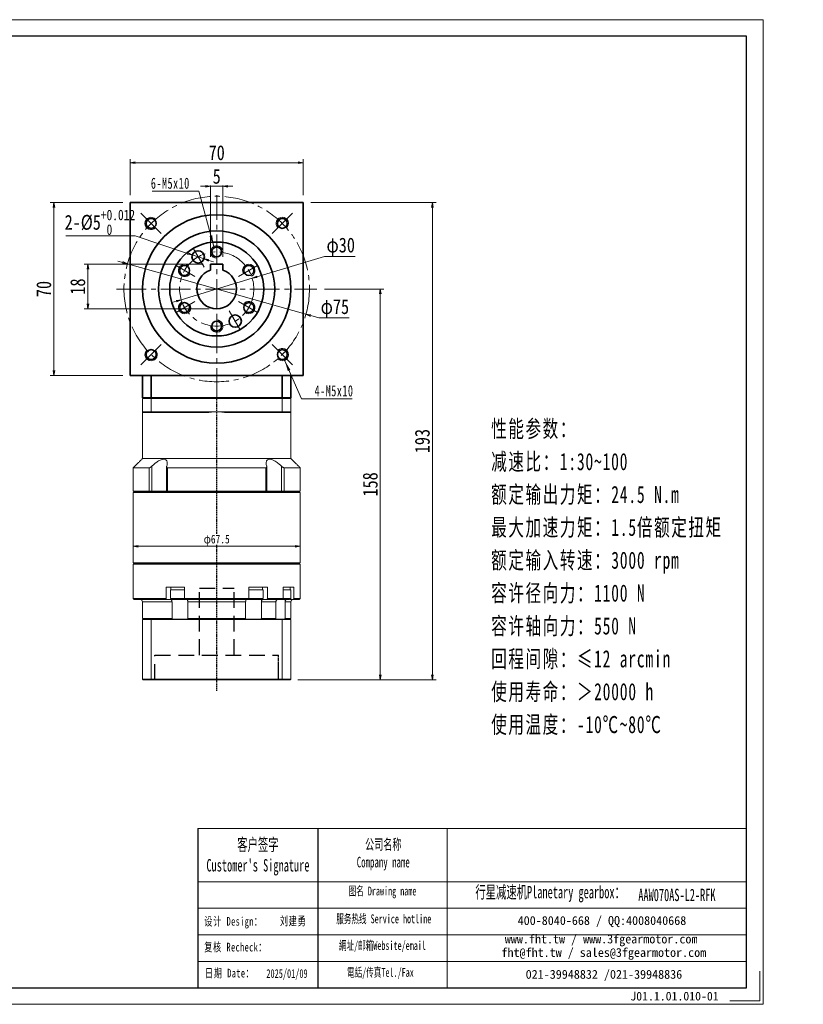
# Model space of a CAD drawing. Header units: millimetres. Extents: x -3 to 579, y 0 to 398.
# Tile 3 of 3: x 262 to 579, y 0 to 398. Entities that reach past the tile are written whole.
import ezdxf

# ---------------------------------------------------------------- set-up
doc = ezdxf.new("R2010")
doc.units = ezdxf.units.MM
for name, pattern in [('DASHED', [0.75, 0.5, -0.25]), ('DASHED2', [9.525, 6.35, -3.175]), ('点画线', [18, 12, -2, 2, -2])]:
    doc.linetypes.add(name, pattern=pattern)
for name, color, linetype in [('4虚线层', 6, 'DASHED2'), ('6文字层', 3, 'Continuous'), ('7标注层', 4, 'Continuous')]:
    doc.layers.add(name, color=color, linetype=linetype)
for name, color, linetype, lineweight in [('EB0_1', 7, 'Continuous', 35), ('SLD-0', 7, 'Continuous', 18), ('中心线层', 1, '点画线', 18), ('图框_外框线', 7, 'Continuous', 18), ('尺寸线层', 3, 'Continuous', 18), ('粗实线层', 7, 'Continuous', 35)]:
    doc.layers.add(name, color=color, linetype=linetype, lineweight=lineweight)
doc.styles.add('SLDTEXTSTYLE4', font='SimSun.ttf', dxfattribs={"width": 0.611111})
doc.styles.get("Standard").update_dxf_attribs({"font": 'SimSun.ttf'})
doc.styles.add('宋体', font='SimSun.ttf', dxfattribs={"width": 0.8})
doc.styles.add('标准', font='txt', dxfattribs={"width": 0.667})
doc.styles.add('样式 1', font='SimSun.ttf')
doc.dimstyles.new('A水平标注$0', dxfattribs={"dimtxt": 3.5, "dimasz": 2, "dimexe": 1.5, "dimexo": 3, "dimgap": 1.1, "dimtad": 1, "dimtoh": 1, "dimdec": 4, "dimdsep": 46, "dimtxsty": '宋体', "dimblk": 'OPEN', "dimcen": 3, "dimclrd": 3, "dimclre": 3, "dimclrt": 6, "dimadec": 0, "dimazin": 0, "dimtm": 1e-09, "dimtfac": 1, "dimtdec": 4, "dimtix": 1, "dimtmove": 0, "dimatfit": 3, "dimldrblk": 'OPEN', "dimfxl": 0, "dimlwd": 13, "dimlwe": 13, "dimarcsym": 0})
doc.dimstyles.new('D直径标注φ25', dxfattribs={"dimtxt": 3.5, "dimasz": 2, "dimexe": 1, "dimexo": 3, "dimtad": 1, "dimtoh": 1, "dimdec": 1, "dimdsep": 46, "dimtxsty": '宋体', "dimblk": 'OPEN', "dimcen": 3, "dimclrd": 3, "dimclre": 3, "dimclrt": 130, "dimadec": 0, "dimazin": 0, "dimtm": 1e-09, "dimtfac": 1, "dimtdec": 1, "dimtmove": 0, "dimatfit": 0, "dimldrblk": 'OPEN', "dimfxl": 0, "dimlwd": 13, "dimlwe": 13, "dimarcsym": 0})

# ---------------------------------------------------------------- blocks, each defined once
blk = doc.blocks.new('_Open')
at = {"color": 0, "linetype": 'ByBlock', "lineweight": -2}
for p, q in [((-1, 0.17), (0, 0)), ((-1, -0.17), (0, 0)), ((0, 0), (-1, 0))]:
    blk.add_line(p, q, dxfattribs=at)
blk = doc.blocks.new('*D27')
at = {"layer": 'Defpoints', "color": 0, "transparency": 16777216}
for p in [(377.15, 340.3), (307.15, 324.25), (377.15, 324.25)]:
    blk.add_point(p, dxfattribs=at)
at = {"layer": '尺寸线层', "color": 3, "lineweight": 13, "transparency": 16777216}
for p, q in [((307.15, 327.25), (307.15, 341.8)), ((309.15, 340.3), (375.15, 340.3)), ((377.15, 327.25), (377.15, 341.8))]:
    blk.add_line(p, q, dxfattribs=at)
at = {"layer": '尺寸线层', "color": 3, "lineweight": 13, "transparency": 16777216, "xscale": 2, "yscale": 2, "zscale": 2, "rotation": 180}
blk.add_blockref('_Open', (307.15, 340.3), dxfattribs=at)
at = {"layer": '尺寸线层', "color": 3, "lineweight": 13, "transparency": 16777216, "xscale": 2, "yscale": 2, "zscale": 2}
blk.add_blockref('_Open', (377.15, 340.3), dxfattribs=at)
at = {"layer": '尺寸线层', "color": 6, "transparency": 16777216, "insert": (342.15, 344.34), "char_height": 6, "attachment_point": 5, "style": '宋体', "bg_fill": 3, "box_fill_scale": 1.1, "bg_fill_color": 257, "bg_fill_transparency": 0}
blk.add_mtext('70', dxfattribs=at)
blk = doc.blocks.new('*D28')
at = {"layer": 'Defpoints', "color": 0, "transparency": 16777216}
for p in [(276.34, 324.25), (307.15, 324.25), (307.15, 254.25)]:
    blk.add_point(p, dxfattribs=at)
at = {"layer": '尺寸线层', "color": 3, "lineweight": 13, "transparency": 16777216}
for p, q in [((304.15, 324.25), (274.84, 324.25)), ((276.34, 256.25), (276.34, 322.25)), ((304.15, 254.25), (274.84, 254.25))]:
    blk.add_line(p, q, dxfattribs=at)
at = {"layer": '尺寸线层', "color": 3, "lineweight": 13, "transparency": 16777216, "xscale": 2, "yscale": 2, "zscale": 2}
for p, rotation in [((276.34, 324.25), 90), ((276.34, 254.25), 270)]:
    blk.add_blockref('_Open', p, dxfattribs=dict(at, rotation=rotation))
at = {"layer": '尺寸线层', "color": 6, "transparency": 16777216, "insert": (272.24, 289.25), "char_height": 6, "attachment_point": 5, "rotation": 90, "style": '宋体', "bg_fill": 3, "box_fill_scale": 1.1, "bg_fill_color": 256, "bg_fill_true_color": 13158600, "bg_fill_transparency": 0}
blk.add_mtext('70', dxfattribs=at)
blk = doc.blocks.new('*D29')
at = {"layer": 'Defpoints', "color": 0, "transparency": 16777216}
for p in [(356.5, 293.59), (327.79, 284.91)]:
    blk.add_point(p, dxfattribs=at)
at = {"layer": '尺寸线层', "color": 3, "lineweight": 13, "transparency": 16777216}
for p, q in [((358.42, 294.17), (385.8, 302.46)), ((385.8, 302.46), (398.15, 302.46)), ((327.79, 284.91), (356.5, 293.59)), ((325.87, 284.33), (323.96, 283.75))]:
    blk.add_line(p, q, dxfattribs=at)
at = {"layer": '尺寸线层', "color": 3, "lineweight": 13, "transparency": 16777216, "xscale": 2, "yscale": 2, "zscale": 2}
for p, rotation in [((356.5, 293.59), 196.8326019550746), ((327.79, 284.91), 16.83260195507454)]:
    blk.add_blockref('_Open', p, dxfattribs=dict(at, rotation=rotation))
at = {"layer": '尺寸线层', "color": 130, "transparency": 16777216, "insert": (392.29, 306.22), "char_height": 6, "attachment_point": 5, "style": '宋体'}
blk.add_mtext('φ30', dxfattribs=at)
blk = doc.blocks.new('*D30')
at = {"layer": 'Defpoints', "color": 0, "transparency": 16777216}
for p in [(306.06, 299.45), (378.23, 279.05)]:
    blk.add_point(p, dxfattribs=at)
at = {"layer": '尺寸线层', "color": 3, "lineweight": 13, "transparency": 16777216}
for p, q in [((304.13, 299.99), (302.21, 300.54)), ((306.06, 299.45), (378.23, 279.05)), ((380.16, 278.5), (383.48, 277.56)), ((383.48, 277.56), (395.75, 277.56))]:
    blk.add_line(p, q, dxfattribs=at)
at = {"layer": '尺寸线层', "color": 3, "lineweight": 13, "transparency": 16777216, "xscale": 2, "yscale": 2, "zscale": 2}
for p, rotation in [((306.06, 299.45), 344.2161629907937), ((378.23, 279.05), 164.2161629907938)]:
    blk.add_blockref('_Open', p, dxfattribs=dict(at, rotation=rotation))
at = {"layer": '尺寸线层', "color": 130, "transparency": 16777216, "insert": (389.93, 281.32), "char_height": 6, "attachment_point": 5, "style": '宋体'}
blk.add_mtext('φ75', dxfattribs=at)
blk = doc.blocks.new('*X8')
at = {"layer": '尺寸线层', "linetype": 'Continuous'}
blk.add_hatch(color=0, dxfattribs=at).paths.add_polyline_path([(7.45, -22.37), (5.74, -18.17), (6.82, -17.88)], flags=0)
at = {"layer": '尺寸线层', "color": 0}
for p, q in [((0, 0), (-17.43, 0)), ((1.42, 0), (0, 0)), ((0, 0), (0, 0))]:
    blk.add_line(p, q, dxfattribs=at)
at = {"layer": '尺寸线层', "color": 0, "linetype": 'Continuous'}
blk.add_line((7.45, -22.37), (1.42, 0), dxfattribs=at)
at = {"layer": '尺寸线层', "color": 0, "insert": (-2.25, 0.9), "char_height": 4.5, "width": 30.3654, "attachment_point": 9, "line_spacing_factor": 1.15057, "style": '标准'}
blk.add_mtext('\\T1.1;6-M5x10', dxfattribs=at)
blk = doc.blocks.new('*X9')
at = {"layer": '尺寸线层', "linetype": 'Continuous'}
blk.add_hatch(color=0, dxfattribs=at).paths.add_polyline_path([(-9.87, 15.54), (-7.54, 11.66), (-8.57, 11.2)], flags=0)
at = {"layer": '尺寸线层', "color": 0, "linetype": 'Continuous'}
blk.add_line((-9.87, 15.54), (-3, 0), dxfattribs=at)
at = {"layer": '尺寸线层', "color": 0}
for p, q in [((-3, 0), (0, 0)), ((0, 0), (17.48, 0)), ((0, 0), (0, 0))]:
    blk.add_line(p, q, dxfattribs=at)
at = {"layer": '尺寸线层', "color": 0, "insert": (2.25, 0.9), "char_height": 4.5, "width": 30.4628, "attachment_point": 7, "line_spacing_factor": 1.15057, "style": '标准'}
blk.add_mtext('\\T1.1;4-M5x10', dxfattribs=at)
blk = doc.blocks.new('*D31')
at = {"layer": 'Defpoints', "color": 0, "transparency": 16777216}
for p in [(332.27, 303.03), (337.02, 301.45)]:
    blk.add_point(p, dxfattribs=at)
at = {"layer": '尺寸线层', "color": 3, "lineweight": 13, "transparency": 16777216}
for p, q in [((309.24, 310.74), (281.19, 310.74)), ((330.38, 303.67), (309.24, 310.74)), ((337.02, 301.45), (332.27, 303.03)), ((338.91, 300.81), (340.81, 300.18))]:
    blk.add_line(p, q, dxfattribs=at)
at = {"layer": '尺寸线层', "color": 3, "lineweight": 13, "transparency": 16777216, "xscale": 2, "yscale": 2, "zscale": 2}
for p, rotation in [((332.27, 303.03), 341.4999320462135), ((337.02, 301.45), 161.4999320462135)]:
    blk.add_blockref('_Open', p, dxfattribs=dict(at, rotation=rotation))
at = {"layer": '尺寸线层', "color": 130, "transparency": 16777216, "insert": (294.9, 316.23), "char_height": 6, "attachment_point": 5, "style": '宋体'}
blk.add_mtext('{\\A1;\\A1;2-%%C5{\\H0.707107x;\\S+0.012^  0;}}', dxfattribs=at)
blk = doc.blocks.new('*D32')
at = {"layer": 'Defpoints', "color": 0, "transparency": 16777216}
for p in [(339.65, 299.25), (344.65, 299.25)]:
    blk.add_point(p, dxfattribs=at)
at = {"layer": '尺寸线层', "color": 3, "lineweight": 13, "transparency": 16777216}
for p, q in [((337.65, 330.79), (335.65, 330.79)), ((339.65, 302.25), (339.65, 332.29)), ((344.65, 330.79), (339.65, 330.79)), ((344.65, 302.25), (344.65, 332.29)), ((346.65, 330.79), (348.65, 330.79))]:
    blk.add_line(p, q, dxfattribs=at)
at = {"layer": '尺寸线层', "color": 3, "lineweight": 13, "transparency": 16777216, "xscale": 2, "yscale": 2, "zscale": 2}
blk.add_blockref('_Open', (339.65, 330.79), dxfattribs=at)
at = {"layer": '尺寸线层', "color": 3, "lineweight": 13, "transparency": 16777216, "xscale": 2, "yscale": 2, "zscale": 2, "rotation": 180}
blk.add_blockref('_Open', (344.65, 330.79), dxfattribs=at)
at = {"layer": '尺寸线层', "color": 6, "transparency": 16777216, "insert": (342.15, 334.79), "char_height": 6, "attachment_point": 5, "style": '宋体', "bg_fill": 3, "box_fill_scale": 1.1, "bg_fill_color": 257, "bg_fill_transparency": 0}
blk.add_mtext('5', dxfattribs=at)
at = {"layer": 'Defpoints', "color": 0, "transparency": 16777216}
blk.add_point((339.65, 330.79), dxfattribs=at)
blk = doc.blocks.new('*D33')
at = {"layer": 'Defpoints', "color": 0, "transparency": 16777216}
for p in [(339.65, 299.25), (290.07, 281.25), (342.15, 281.25)]:
    blk.add_point(p, dxfattribs=at)
at = {"layer": '尺寸线层', "color": 3, "lineweight": 13, "transparency": 16777216}
for p, q in [((336.65, 299.25), (288.57, 299.25)), ((290.07, 297.25), (290.07, 283.25)), ((339.15, 281.25), (288.57, 281.25))]:
    blk.add_line(p, q, dxfattribs=at)
at = {"layer": '尺寸线层', "color": 3, "lineweight": 13, "transparency": 16777216, "xscale": 2, "yscale": 2, "zscale": 2}
for p, rotation in [((290.07, 299.25), 90), ((290.07, 281.25), 270)]:
    blk.add_blockref('_Open', p, dxfattribs=dict(at, rotation=rotation))
at = {"layer": '尺寸线层', "color": 6, "transparency": 16777216, "insert": (285.97, 290.25), "char_height": 6, "attachment_point": 5, "rotation": 90, "style": '宋体', "bg_fill": 3, "box_fill_scale": 1.1, "bg_fill_color": 256, "bg_fill_true_color": 13158600, "bg_fill_transparency": 0}
blk.add_mtext('18', dxfattribs=at)
blk = doc.blocks.new('*D34')
at = {"layer": 'Defpoints', "color": 0, "transparency": 16777216}
for p in [(382.7, 289.25), (371.95, 131.25), (408.28, 131.25)]:
    blk.add_point(p, dxfattribs=at)
at = {"layer": '尺寸线层', "color": 3, "lineweight": 13, "transparency": 16777216}
for p, q in [((385.7, 289.25), (409.78, 289.25)), ((408.28, 287.25), (408.28, 133.25)), ((374.95, 131.25), (409.78, 131.25))]:
    blk.add_line(p, q, dxfattribs=at)
at = {"layer": '尺寸线层', "color": 3, "lineweight": 13, "transparency": 16777216, "xscale": 2, "yscale": 2, "zscale": 2}
for p, rotation in [((408.28, 289.25), 90), ((408.28, 131.25), 270)]:
    blk.add_blockref('_Open', p, dxfattribs=dict(at, rotation=rotation))
at = {"layer": '尺寸线层', "color": 6, "transparency": 16777216, "insert": (404.25, 210.25), "char_height": 6, "attachment_point": 5, "rotation": 90, "style": '宋体', "bg_fill": 3, "box_fill_scale": 1.1, "bg_fill_color": 257, "bg_fill_transparency": 0}
blk.add_mtext('158', dxfattribs=at)
blk = doc.blocks.new('*D35')
at = {"layer": 'Defpoints', "color": 0, "transparency": 16777216}
for p in [(377.15, 324.25), (371.95, 131.25), (429.35, 131.25)]:
    blk.add_point(p, dxfattribs=at)
at = {"layer": '尺寸线层', "color": 3, "lineweight": 13, "transparency": 16777216}
for p, q in [((380.15, 324.25), (430.85, 324.25)), ((429.35, 322.25), (429.35, 133.25)), ((374.95, 131.25), (430.85, 131.25))]:
    blk.add_line(p, q, dxfattribs=at)
at = {"layer": '尺寸线层', "color": 3, "lineweight": 13, "transparency": 16777216, "xscale": 2, "yscale": 2, "zscale": 2}
for p, rotation in [((429.35, 324.25), 90), ((429.35, 131.25), 270)]:
    blk.add_blockref('_Open', p, dxfattribs=dict(at, rotation=rotation))
at = {"layer": '尺寸线层', "color": 6, "transparency": 16777216, "insert": (425.31, 227.75), "char_height": 6, "attachment_point": 5, "rotation": 90, "style": '宋体', "bg_fill": 3, "box_fill_scale": 1.1, "bg_fill_color": 257, "bg_fill_transparency": 0}
blk.add_mtext('193', dxfattribs=at)
blk = doc.blocks.new('*D42')
at = {"color": 3, "lineweight": 13, "transparency": 16777216}
for p, q in [((308.4, 189.75), (308.4, 184.2)), ((375.9, 189.75), (375.9, 184.2)), ((373.9, 185.2), (310.4, 185.2))]:
    blk.add_line(p, q, dxfattribs=at)
at = {"layer": 'Defpoints', "color": 0, "transparency": 16777216}
for p in [(308.4, 192.75), (375.9, 192.75), (308.4, 185.2)]:
    blk.add_point(p, dxfattribs=at)
at = {"color": 3, "lineweight": 13, "transparency": 16777216, "xscale": 2, "yscale": 2, "zscale": 2, "rotation": 180}
blk.add_blockref('_Open', (308.4, 185.2), dxfattribs=at)
at = {"color": 3, "lineweight": 13, "transparency": 16777216, "xscale": 2, "yscale": 2, "zscale": 2}
blk.add_blockref('_Open', (375.9, 185.2), dxfattribs=at)
at = {"color": 130, "transparency": 16777216, "insert": (342.15, 187.65), "char_height": 3.5, "attachment_point": 5, "style": '宋体', "bg_fill": 3, "box_fill_scale": 1.1, "bg_fill_color": 257, "bg_fill_transparency": 0}
blk.add_mtext('φ67.5', dxfattribs=at)

msp = doc.modelspace()

# ---------------------------------------------------------------- linework, layer by layer
at = {"color": 7, "linetype": 'Continuous', "lineweight": 15}
for p, q in [((312.14505, 244.94876), (315.68754, 244.94876)), ((312.14505, 244.94876), (312.14505, 239.54876)), ((315.80117, 245.24876), (312.44505, 245.24876)), ((315.68754, 244.94876), (368.60256, 244.94876)), ((315.68754, 239.54876), (315.68754, 244.94876)), ((368.48893, 245.24876), (315.80117, 245.24876)), ((368.60256, 244.94876), (368.60256, 239.54876)), ((315.68754, 239.54876), (312.14505, 239.54876)), ((312.44505, 239.24876), (315.80117, 239.24876)), ((342.14505, 239.54876), (315.68754, 239.54876)), ((315.80117, 239.24876), (337.91303, 239.24876)), ((368.60256, 239.54876), (342.14505, 239.54876)), ((346.37707, 239.24876), (368.48893, 239.24876)), ((314.85317, 216.94876), (308.39505, 216.94876)), ((314.85317, 216.94876), (314.85317, 207.54876)), ((315.96347, 207.54876), (315.96347, 217.6182)), ((361.99992, 216.94876), (322.29018, 216.94876)), ((322.29018, 207.54876), (322.29018, 216.94876)), ((361.99992, 216.94876), (361.99992, 207.54876)), ((368.32663, 217.6182), (368.32663, 207.54876)), ((369.43693, 207.54876), (369.43693, 216.94876)), ((314.85317, 207.54876), (308.39505, 207.54876)), ((342.14505, 207.24876), (308.69505, 207.24876)), ((308.69505, 207.24876), (315.09577, 207.24876)), ((315.96347, 207.54876), (314.85317, 207.54876)), ((315.09577, 207.24876), (314.85317, 207.54876)), ((315.87298, 207.24876), (315.96347, 207.54876)), ((321.87847, 207.54876), (315.96347, 207.54876)), ((322.29018, 207.54876), (321.87847, 207.54876)), ((361.99992, 207.54876), (322.29018, 207.54876)), ((322.46666, 207.24876), (322.29018, 207.54876)), ((322.46666, 207.24876), (361.82344, 207.24876)), ((361.99992, 207.54876), (361.82344, 207.24876)), ((362.41163, 207.54876), (361.99992, 207.54876)), ((368.32663, 207.54876), (362.41163, 207.54876)), ((368.32663, 207.54876), (368.41712, 207.24876)), ((369.43693, 207.54876), (368.32663, 207.54876)), ((369.43693, 207.54876), (369.19433, 207.24876)), ((308.39505, 206.94876), (342.14505, 206.94876)), ((308.39505, 177.94876), (342.14505, 177.94876)), ((342.14505, 178.24876), (308.69505, 178.24876)), ((321.65826, 168.74876), (321.65826, 164.04876)), ((321.65826, 168.74876), (324.75141, 168.74876)), ((326.89505, 167.64876), (323.39505, 167.64876)), ((325.79406, 168.74876), (324.75141, 168.74876)), ((325.79406, 168.74876), (329.16097, 168.74876)), ((329.16097, 167.64876), (326.89505, 167.64876)), ((329.16097, 164.04876), (329.16097, 168.74876)), ((355.12913, 168.74876), (355.12913, 164.04876)), ((355.12913, 168.74876), (358.49604, 168.74876)), ((360.42614, 167.64876), (355.12913, 167.64876)), ((359.53869, 168.74876), (358.49604, 168.74876)), ((359.53869, 168.74876), (362.63184, 168.74876)), ((360.89505, 167.64876), (360.42614, 167.64876)), ((362.63184, 164.04876), (362.63184, 168.74876)), ((368.96582, 168.74876), (368.96582, 164.04876)), ((321.65826, 164.04876), (308.39505, 164.04876)), ((308.69505, 163.74876), (321.8513, 163.74876)), ((321.8513, 163.74876), (323.42795, 163.74876)), ((326.89505, 164.14876), (323.39505, 164.14876)), ((323.89505, 163.64876), (326.89505, 163.64876)), ((324.02238, 163.64876), (324.02238, 163.13214)), ((329.16097, 164.14876), (326.89505, 164.14876)), ((326.89505, 163.64876), (329.89505, 163.64876)), ((355.12913, 164.04876), (329.16097, 164.04876)), ((329.26369, 163.74876), (355.02641, 163.74876)), ((354.39505, 163.64876), (359.99313, 163.64876)), ((360.42614, 164.14876), (355.12913, 164.14876)), ((359.99313, 163.64876), (360.39505, 163.64876)), ((360.26772, 163.64876), (360.26772, 163.13214)), ((360.89505, 164.14876), (360.42614, 164.14876)), ((360.86215, 163.74876), (362.4388, 163.74876)), ((362.4388, 163.74876), (368.73577, 163.74876)), ((368.96582, 164.04876), (362.63184, 164.04876)), ((369.8414, 163.64876), (369.8414, 163.13214)), ((312.14505, 162.74876), (324.07219, 162.74876)), ((324.07219, 162.74876), (324.07219, 156.04876)), ((330.44435, 162.74876), (353.84575, 162.74876)), ((330.44435, 156.04876), (330.44435, 162.74876)), ((353.84575, 162.74876), (353.84575, 156.04876)), ((360.21791, 156.04876), (360.21791, 162.74876)), ((360.21791, 162.74876), (366.09023, 162.74876)), ((366.09023, 162.74876), (366.09023, 156.04876)), ((369.7692, 156.04876), (369.7692, 162.74876)), ((324.07219, 156.04876), (312.14505, 156.04876)), ((312.14505, 155.54876), (315.68754, 155.54876)), ((312.14505, 155.54876), (312.14505, 131.44876)), ((315.76324, 155.74876), (312.34505, 155.74876)), ((315.68754, 155.54876), (315.68754, 131.44876)), ((315.68754, 155.54876), (368.60256, 155.54876)), ((368.52686, 155.74876), (315.76324, 155.74876)), ((353.84575, 156.04876), (330.44435, 156.04876)), ((366.09023, 156.04876), (360.21791, 156.04876)), ((368.60256, 155.54876), (368.60256, 131.44876)), ((315.68754, 131.44876), (312.14505, 131.44876)), ((368.60256, 131.44876), (315.68754, 131.44876)), ((312.34505, 131.24876), (315.76324, 131.24876)), ((315.76324, 131.24876), (368.52686, 131.24876))]:
    msp.add_line(p, q, dxfattribs=at)
at = {"color": 1, "linetype": 'DASHED'}
for p, q in [((342.14505, 126.69706), (342.14505, 245.24876)), ((367.14505, 131.24876), (367.14505, 141.24876)), ((367.14505, 131.24876), (367.14505, 141.24876))]:
    msp.add_line(p, q, dxfattribs=at)
msp.add_line((383.01134, 71.05173), (383.01134, 6.69197))
at = {"color": 7, "linetype": 'Continuous', "lineweight": 15}
for centre, radius, start, end in [((342.14505, 209.54876), 30, 90, 98.1096145), ((342.14505, 209.54876), 30, 81.8903855, 90), ((311.14505, 162.74876), 1, 0, 90), ((323.89505, 164.14876), 0.5, 180, 270), ((329.89505, 164.14876), 0.5, 270, 302.4574441), ((354.39505, 164.14876), 0.5, 241.6040712, 270), ((360.39505, 164.14876), 0.5, 270, 0)]:
    msp.add_arc(centre, radius, start, end, dxfattribs=at)
for points in [[(312.14505, 244.94876), (312.44505, 245.24876)], [(315.68754, 244.94876), (315.80117, 245.24876)], [(368.60256, 244.94876), (368.48893, 245.24876)], [(312.14505, 220.69876), (312.14505, 239.54876)], [(312.14505, 239.54876), (312.44505, 239.24876)], [(315.68754, 239.54876), (315.80117, 239.24876)], [(368.48893, 239.24876), (368.60256, 239.54876)], [(308.39505, 216.94876), (312.14505, 220.69876)], [(308.39505, 207.54876), (308.39505, 216.94876)], [(321.87847, 207.54876), (321.87847, 217.35389)], [(362.41163, 217.35345), (362.41163, 207.54876)], [(308.69505, 207.24876), (308.39505, 207.54876)], [(308.39505, 206.94876), (308.69505, 207.24876)], [(322.17847, 207.24876), (321.87847, 207.54876)], [(362.41163, 207.54876), (362.11163, 207.24876)], [(308.39505, 178.54876), (308.39505, 206.94876)], [(308.69505, 178.24876), (308.39505, 178.54876)], [(308.39505, 177.94876), (308.69505, 178.24876)], [(308.39505, 164.04876), (308.39505, 177.94876)], [(323.39505, 164.14876), (323.39505, 167.64876)], [(323.59505, 167.64876), (323.59505, 168.74876)], [(360.69505, 168.74876), (360.69505, 167.64876)], [(360.89505, 167.64876), (360.89505, 164.14876)], [(308.69505, 163.74876), (308.39505, 164.04876)], [(321.8513, 163.74876), (321.65826, 164.04876)], [(329.16097, 164.04876), (329.26369, 163.74876)], [(355.02641, 163.74876), (355.12913, 164.04876)], [(362.63184, 164.04876), (362.4388, 163.74876)], [(368.73577, 163.74876), (368.96582, 164.04876)], [(312.14505, 156.04876), (312.14505, 162.74876)], [(324.02238, 163.13214), (324.07219, 162.74876)], [(330.44435, 162.74876), (330.4189, 163.13214)], [(353.8712, 163.13214), (353.84575, 162.74876)], [(360.21791, 162.74876), (360.26772, 163.13214)], [(366.14837, 163.13214), (366.09023, 162.74876)], [(369.7692, 162.74876), (369.8414, 163.13214)], [(312.44505, 155.74876), (312.14505, 156.04876)], [(312.14505, 155.54876), (312.34505, 155.74876)], [(315.68754, 155.54876), (315.76324, 155.74876)], [(324.27993, 155.74876), (324.07219, 156.04876)], [(330.44435, 156.04876), (330.53021, 155.74876)], [(353.75989, 155.74876), (353.84575, 156.04876)], [(360.21791, 156.04876), (360.01017, 155.74876)], [(365.87114, 155.74876), (366.09023, 156.04876)], [(368.60256, 155.54876), (368.52686, 155.74876)], [(369.7692, 156.04876), (369.47975, 155.74876)], [(312.34505, 131.24876), (312.14505, 131.44876)], [(315.76324, 131.24876), (315.68754, 131.44876)], [(368.52686, 131.24876), (368.60256, 131.44876)]]:
    msp.add_open_spline(points, degree=1, dxfattribs=at)
for points, knots in [([(321.92505, 217.6182), (322.01137, 217.94289), (322.15223, 218.4727), (322.15244, 219.14247), (322.05292, 219.60779), (321.85984, 219.96805), (321.54728, 220.28164), (321.00295, 220.48835), (320.1745, 220.41898), (319.34087, 220.11335), (318.5954, 219.71598), (317.84051, 219.22703), (317.02334, 218.59779), (316.37793, 218.02205), (316.03698, 217.68983), (315.96347, 217.6182)], [0, 0, 0, 0, 1.111823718, 1.814206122, 2.515660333, 3.044836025, 3.573294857, 4.429537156, 5.288250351, 6.104434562, 6.713373, 7.323286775, 8.207714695, 9.093503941, 9.336985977, 9.336985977, 9.336985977, 9.336985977]), ([(368.32663, 217.6182), (367.98264, 217.94289), (367.42135, 218.4727), (366.56199, 219.14247), (365.87386, 219.60779), (365.23151, 219.96805), (364.53146, 220.28164), (363.73459, 220.48835), (362.99064, 220.41898), (362.53209, 220.11335), (362.28094, 219.71598), (362.14174, 219.22703), (362.13178, 218.59779), (362.24078, 218.02205), (362.34301, 217.68983), (362.36505, 217.6182)], [0, 0, 0, 0, 1.111860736, 1.814266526, 2.515744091, 3.044937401, 3.573413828, 4.429684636, 5.288426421, 6.104637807, 6.713596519, 7.323530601, 8.207987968, 9.093806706, 9.337296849, 9.337296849, 9.337296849, 9.337296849]), ([(315.96347, 217.6182), (315.83956, 217.50423), (315.62642, 217.30819), (315.30349, 217.0974), (315.04246, 216.97264), (314.91583, 216.95666), (314.85317, 216.94876)], [0, 0, 0, 0, 0.461690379, 0.794104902, 1.059065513, 1.318521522, 1.318521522, 1.318521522, 1.318521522]), ([(322.29018, 216.94876), (322.25544, 216.95042), (322.18476, 216.95379), (322.09617, 216.98044), (322.02202, 217.02113), (321.95748, 217.08096), (321.9078, 217.16347), (321.87652, 217.28309), (321.87564, 217.43479), (321.90842, 217.55645), (321.92505, 217.6182)], [0, 0, 0, 0, 0.0845501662, 0.1720244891, 0.2564971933, 0.3430793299, 0.4605833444, 0.5814376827, 0.7507540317, 0.9252792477, 0.9252792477, 0.9252792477, 0.9252792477]), ([(362.36505, 217.6182), (362.38055, 217.56154), (362.41191, 217.44687), (362.41488, 217.30224), (362.38961, 217.18338), (362.34538, 217.09778), (362.28236, 217.0313), (362.20636, 216.98533), (362.11269, 216.95467), (362.03797, 216.95075), (361.99992, 216.94876)], [0, 0, 0, 0, 0.1600222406, 0.3238934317, 0.4391565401, 0.5570675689, 0.6488337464, 0.7429943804, 0.8324760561, 0.925298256, 0.925298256, 0.925298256, 0.925298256]), ([(369.43693, 216.94876), (369.37818, 216.95576), (369.26095, 216.96974), (369.01131, 217.0836), (368.68206, 217.29249), (368.45859, 217.49727), (368.32663, 217.6182)], [0, 0, 0, 0, 0.244975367, 0.488865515, 0.828599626, 1.318556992, 1.318556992, 1.318556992, 1.318556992]), ([(323.42795, 163.74876), (323.45258, 163.74741), (323.54933, 163.74209), (323.715, 163.66459), (323.89381, 163.46607), (323.98531, 163.26498), (324.01819, 163.14717), (324.02238, 163.13214)], [0, 0, 0, 0, 0.0898846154, 0.3530449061, 0.6161572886, 0.8790264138, 0.9174460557, 0.9174460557, 0.9174460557, 0.9174460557]), ([(330.4189, 163.13214), (330.40067, 163.23167), (330.36419, 163.43088), (330.27054, 163.64006), (330.17889, 163.73766), (330.12157, 163.746), (330.10261, 163.74876)], [0, 0, 0, 0, 0.2094481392, 0.4192300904, 0.6292069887, 0.7329719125, 0.7329719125, 0.7329719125, 0.7329719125]), ([(354.18749, 163.74876), (354.17439, 163.74741), (354.12291, 163.74209), (354.03476, 163.66459), (353.93962, 163.46607), (353.89093, 163.26498), (353.87343, 163.14717), (353.8712, 163.13214)], [0, 0, 0, 0, 0.0718302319, 0.2821316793, 0.4923948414, 0.7024636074, 0.7331662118, 0.7331662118, 0.7331662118, 0.7331662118]), ([(360.26772, 163.13214), (360.30196, 163.23163), (360.37051, 163.43081), (360.54647, 163.64), (360.71872, 163.73765), (360.82649, 163.746), (360.86215, 163.74876)], [0, 0, 0, 0, 0.2619701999, 0.5244550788, 0.7871838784, 0.9171158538, 0.9171158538, 0.9171158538, 0.9171158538]), ([(366.85679, 163.74876), (366.82744, 163.74741), (366.71214, 163.74209), (366.51469, 163.66459), (366.30161, 163.46607), (366.19255, 163.26498), (366.15337, 163.14717), (366.14837, 163.13214)], [0, 0, 0, 0, 0.098305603, 0.386120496, 0.673882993, 0.961379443, 1.003398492, 1.003398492, 1.003398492, 1.003398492])]:
    msp.add_open_spline(points, degree=3, knots=knots, dxfattribs=at)
at = {"layer": '4虚线层', "color": 6}
for p, q in [((335.14505, 168.24876), (349.14505, 168.24876)), ((335.14505, 141.24876), (335.14505, 168.24876)), ((349.14505, 141.24876), (349.14505, 168.24876)), ((317.14505, 141.24876), (367.14505, 141.24876)), ((317.14505, 131.24876), (317.14505, 141.24876)), ((367.14505, 131.24876), (367.14505, 141.24876))]:
    msp.add_line(p, q, dxfattribs=at)
at = {"layer": '7标注层', "color": 0}
msp.add_line((334.46195, 71.05173), (334.46195, 6.70297), dxfattribs=at)
at = {"layer": 'EB0_1'}
msp.add_line((372.14505, 245.24876), (312.14505, 245.24876), dxfattribs=at)
at = {"layer": '中心线层'}
for p, q in [((342.14505, 245.24876), (342.14505, 327.24876)), ((319.69899, 311.69482), (311.45952, 319.93429)), ((364.59111, 311.69482), (372.83058, 319.93429)), ((342.14505, 308.24876), (342.14505, 299.42064)), ((332.64505, 305.70324), (337.05911, 298.05786)), ((325.69057, 298.74876), (333.33595, 294.3347)), ((358.59953, 298.74876), (350.95415, 294.3347)), ((301.59019, 289.24876), (382.69991, 289.24876)), ((325.69057, 279.74876), (333.33595, 284.16282)), ((358.59953, 279.74876), (350.95415, 284.16282)), ((342.14505, 270.24876), (342.14505, 279.07688)), ((351.64505, 272.79428), (347.23099, 280.43966)), ((319.69899, 266.8027), (311.45952, 258.56323)), ((364.59111, 266.8027), (372.83058, 258.56323))]:
    msp.add_line(p, q, dxfattribs=at)
for radius in [37.5, 15]:
    msp.add_circle((342.14505, 289.24876), radius, dxfattribs=at)
at = {"layer": '图框_外框线'}
for p, q in [((334.46195, 71.05173), (383.01134, 71.05173)), ((383.01134, 71.05173), (383.01134, 6.70297)), ((383.01134, 71.05173), (556.34661, 71.05173)), ((435.32004, 71.05173), (435.32004, 6.70297)), ((334.46195, 49.5785), (383.01134, 49.5785)), ((383.01134, 49.5785), (556.34661, 49.5785)), ((334.46195, 38.84189), (556.34661, 38.84189)), ((334.46195, 28.10527), (556.34661, 28.10527)), ((334.46195, 17.36865), (556.34661, 17.36865))]:
    msp.add_line(p, q, dxfattribs=at)
at = {"layer": '图框_外框线', "color": 3}
msp.add_lwpolyline([(561.70899, 13.40594), (561.70899, 1.34059), (549.64364, 1.34059)], dxfattribs=at)
at = {"layer": '粗实线层'}
for p, q in [((307.14505, 254.24876), (307.14505, 324.24876)), ((307.14505, 324.24876), (377.14505, 324.24876)), ((377.14505, 324.24876), (377.14505, 323.34876)), ((377.14505, 254.24876), (377.14505, 323.24876)), ((344.64505, 299.24876), (339.64505, 299.24876)), ((339.64505, 299.24876), (339.64505, 296.8481)), ((344.64505, 299.24876), (344.64505, 296.8481)), ((307.14505, 254.24876), (307.14505, 255.14876)), ((307.14505, 254.24876), (377.14505, 254.24876)), ((312.14505, 245.24876), (312.14505, 254.24876)), ((315.68754, 245.24876), (315.68754, 254.24876)), ((368.60256, 245.24876), (368.60256, 254.24876)), ((372.14505, 245.24876), (372.14505, 254.24876))]:
    msp.add_line(p, q, dxfattribs=at)
for centre, radius in [((342.14505, 289.24876), 30), ((315.62855, 315.76526), 2), ((368.66155, 315.76526), 2), ((342.14505, 289.24876), 23.5), ((342.14505, 289.24876), 19), ((334.64505, 302.23914), 2.5), ((342.14505, 304.24876), 2), ((329.15467, 296.74876), 2), ((355.13543, 296.74876), 2), ((329.15467, 281.74876), 2), ((355.13543, 281.74876), 2), ((349.64505, 276.25838), 2.5), ((342.14505, 274.24876), 2), ((315.62855, 262.73226), 2), ((368.66155, 262.73226), 2)]:
    msp.add_circle(centre, radius, dxfattribs=at)
at = {"layer": '粗实线层', "lineweight": 18}
for centre, start, end in [((315.62855, 315.76526), 43.0897868, 315), ((368.66155, 315.76526), 313.0897868, 225), ((342.14505, 304.24876), 355.2198082, 270), ((329.15467, 296.74876), 55.2198082, 330), ((355.13543, 296.74876), 295.2198082, 210), ((329.15467, 281.74876), 115.2198082, 30), ((355.13543, 281.74876), 235.2198082, 150), ((342.14505, 274.24876), 175.2198082, 90), ((315.62855, 262.73226), 133.0897868, 45), ((368.66155, 262.73226), 223.0897868, 135)]:
    msp.add_arc(centre, 2.5, start, end, dxfattribs=at)
at = {"layer": '粗实线层'}
msp.add_arc((342.14505, 289.24876), 8, 108.2099569, 71.7900431, dxfattribs=at)

# ---------------------------------------------------------------- block references
at = {"layer": '尺寸线层'}
msp.add_blockref('*X9', (379.47752, 244.87344), dxfattribs=at)

# ---------------------------------------------------------------- texts
at = {"layer": '6文字层', "insert": (509.40573, 5.05362), "char_height": 3.5, "width": 43.304423, "attachment_point": 1, "style": '样式 1'}
msp.add_mtext('J01.1.01.010-01', dxfattribs=at)
at = {"layer": 'SLD-0', "color": 1, "attachment_point": 2}
for s, insert, char_height, width, style in [("{\\fSimSun|b1|i0|c134|p2;客户签字\\PCustomer's Signature}", (358.82032, 67.0791), 5.0104208, 62.3301518, 'SLDTEXTSTYLE4'), ('{\\fSimSun|b1|i0|c134|p2;公司名称\\PCompany name}', (409.49745, 66.81312), 4.2946464, 55.6022622, 'SLDTEXTSTYLE4'), ('{\\fSimSun|b1|i0|c134|p2;图名 Drawing name}', (409.20389, 47.59936), 3.578872, 45.7690647, 'SLDTEXTSTYLE4'), ('{\\fSimSun|b1|i0|c134|p2;  \\H1.1667x;行星减速机Planetary gearbox\\fSimSun|b0|i0|c134|p2;：}', (475.18264, 47.87542), 4.2946464, 67.5446533, 'SLDTEXTSTYLE4'), ('\\pt25.0521;AAW070AS-L2-RFK', (528.24115, 46.73518), 5.0104208, 36.4632371, 'SLDTEXTSTYLE4'), ('{\\fNSimSun|b0|i0|c134|p49;\\T1.1;刘建勇}', (373.08036, 35.42178), 3.5, 31.9717109, '标准'), ('{\\fSimSun|b1|i0|c134|p2;服务热线 Service hotline}', (409.7114, 36.34567), 3.578872, 50.991135, 'SLDTEXTSTYLE4'), ('{\\fNSimSun|b0|i0|c134|p49;\\T1.1;设计 \\fNSimSun|b0|i0|c0|p49;Design\\fNSimSun|b0|i0|c134|p49;：}', (348.93605, 35.29972), 3.5, 31.9717109, '标准'), ('{\\fNSimSun|b0|i0|c134|p49;\\T1.1;复核 \\fNSimSun|b0|i0|c0|p49;Recheck\\fNSimSun|b0|i0|c134|p49;：}', (349.81291, 24.87282), 3.5, 31.9717109, '标准'), ('{\\fSimSun|b1|i0|c134|p2;網址/邮箱Website/email}', (409.15413, 25.56309), 3.578872, 53.076972, 'SLDTEXTSTYLE4'), ('{\\fNSimSun|b0|i0|c134|p49;\\T1.1;日期 Date：}', (347.36525, 14.35854), 3.5, 31.9717109, '标准'), ('{\\fNSimSun|b0|i0|c134|p49;2025/01/09}', (370.5728, 14.20064), 3.5, 31.9717109, '标准'), ('{\\fSimSun|b1|i0|c134|p2;電話/传真Tel./Fax}', (408.35231, 14.69644), 3.578872, 53.7153324, 'SLDTEXTSTYLE4')]:
    msp.add_mtext(s, dxfattribs=dict(at, insert=insert, char_height=char_height, width=width, style=style))
at = {"layer": 'SLD-0', "color": 1, "char_height": 3.578872, "attachment_point": 2}
for s, insert, width in [('{\\fSimSun|b1|i0|c134|p2;400-8040-668 / QQ:4008040668}', (497.93195, 35.66183), 104.2003237), ('{\\fSimSun|b1|i0|c134|p2;www.fht.tw / www.3fgearmotor.com }', (497.60196, 28.20752), 104.3176245), ('\\pt42.94646;{\\fSimSun|b1|i0|c134|p2;fht@fht.tw / sales@3fgearmotor.com }', (498.69265, 22.75784), 104.3176245), ('{\\fSimSun|b1|i0|c134|p2;021-39948832 /021-39948836 }', (498.73007, 13.91394), 79.6543976)]:
    msp.add_mtext(s, dxfattribs=dict(at, insert=insert, width=width))
at = {"layer": '尺寸线层', "insert": (453.13885, 236.2327), "char_height": 4.0425, "width": 103.2334341, "attachment_point": 1, "line_spacing_factor": 1.15057, "style": '标准'}
msp.add_mtext('{\\fNSimSun|b0|i0|c134|p49;\\H1.71429x;\\T1.1;性能参数：\\P减速比：1:30~100\\P额定输出力矩：24.5 N.m\\P最大加速力矩：1.5倍额定扭矩\\P额定输入转速：3000 rpm\\P容许径向力：1100 N\\P容许轴向力：550 N\\P回程间隙：≤12 arcmin\\P使用寿命：＞20000 h\\P使用温度：-10℃~80℃}', dxfattribs=at)

# ---------------------------------------------------------------- dimensions: what is measured, and where the dimension line sits
at = {"layer": '尺寸线层'}
dim = msp.add_diameter_dim_2p(p1=(327.78773, 284.90511), p2=(356.50237, 293.59241), dimstyle='D直径标注φ25', override={"dimtxt": 6, "dimpost": 'φ<>', "dimtfill": 0}, dxfattribs=at)
dim.commit()
dim.dimension.update_dxf_attribs({"geometry": '*D29', "text_midpoint": (392.28809, 302.45725), "dimtype": 163})

# ---------------------------------------------------------------- next in the draw order: dimensions: what is measured, and where the dimension line sits
dim = msp.add_linear_dim(base=(377.14505, 340.30433), p1=(307.14505, 324.24876), p2=(377.14505, 324.24876), dimstyle='A水平标注$0', override={"dimtxt": 6, "dimblk": 'Open', "dimtfill": 1, "dimtfillclr": 256}, dxfattribs=at)
dim.commit()
dim.dimension.update_dxf_attribs({"geometry": '*D27', "text_midpoint": (342.14505, 344.33729)})

# ---------------------------------------------------------------- next in the draw order: dimensions: what is measured, and where the dimension line sits
dim = msp.add_linear_dim(base=(276.34124, 324.24876), p1=(307.14505, 254.24876), p2=(307.14505, 324.24876), angle=90, dimstyle='A水平标注$0', override={"dimtxt": 6}, dxfattribs=at)
dim.commit()
dim.dimension.update_dxf_attribs({"geometry": '*D28', "text_midpoint": (272.24124, 289.24876)})

# ---------------------------------------------------------------- next in the draw order: linework, layer by layer
at = {"layer": '图框_外框线', "color": 3}
msp.add_lwpolyline([(0, 0), (563.04958, 0), (563.04958, 398.15649), (0, 398.15649)], close=True, dxfattribs=at)
at = {"layer": '图框_外框线', "color": 3, "lineweight": 25}
msp.add_lwpolyline([(33.51486, 6.70297), (556.34661, 6.70297), (556.34661, 391.45352), (33.51486, 391.45352)], close=True, dxfattribs=at)

# ---------------------------------------------------------------- next in the draw order: block references
at = {"layer": '尺寸线层'}
msp.add_blockref('*X8', (333.4966, 328.81066), dxfattribs=at)

# ---------------------------------------------------------------- next in the draw order: dimensions: what is measured, and where the dimension line sits
dim = msp.add_diameter_dim_2p(p1=(337.01586, 301.44588), p2=(332.27424, 303.03241), text='{\\A1;\\A1;2-%%C5{\\H0.707107x;\\S+0.012^  0;}}', dimstyle='D直径标注φ25', override={"dimtxt": 6, "dimpost": 'φ<>', "dimtp": 0.012, "dimtm": 0, "dimtdec": 3, "dimtfill": 0}, dxfattribs=at)
dim.commit()
dim.dimension.update_dxf_attribs({"geometry": '*D31', "text_midpoint": (294.90295, 310.73835), "dimtype": 163})
dim = msp.add_diameter_dim_2p(p1=(306.059, 299.44909), p2=(378.2311, 279.04843), dimstyle='D直径标注φ25', override={"dimtxt": 6, "dimpost": 'φ<>', "dimtfill": 0}, dxfattribs=at)
dim.commit()
dim.dimension.update_dxf_attribs({"geometry": '*D30', "text_midpoint": (389.9279, 277.56364), "dimtype": 163})

# ---------------------------------------------------------------- next in the draw order: dimensions: what is measured, and where the dimension line sits
dim = msp.add_linear_dim(base=(339.64505, 330.78977), p1=(344.64505, 299.24876), p2=(339.64505, 299.24876), dimstyle='A水平标注$0', override={"dimtxt": 6, "dimblk": 'Open', "dimtfill": 1, "dimtfillclr": 256}, dxfattribs=at)
dim.commit()
dim.dimension.update_dxf_attribs({"geometry": '*D32', "text_midpoint": (342.14505, 334.78921)})
dim = msp.add_linear_dim(base=(408.2826, 131.24876), p1=(382.69991, 289.24876), p2=(371.94505, 131.24876), angle=90, dimstyle='A水平标注$0', override={"dimtxt": 6}, dxfattribs=at)
dim.commit()
dim.dimension.update_dxf_attribs({"geometry": '*D34', "text_midpoint": (404.24964, 210.24876)})

# ---------------------------------------------------------------- next in the draw order: dimensions: what is measured, and where the dimension line sits
for base, p1, p2, angle, picture, middle in [((429.34514, 131.24876), (377.14505, 324.24876), (371.94505, 131.24876), 90, '*D35', (425.31218, 227.74876)), ((290.06591, 281.24876), (339.64505, 299.24876), (342.14505, 281.24876), 270, '*D33', (285.96591, 290.24876))]:
    dim = msp.add_linear_dim(base=base, p1=p1, p2=p2, angle=angle, dimstyle='A水平标注$0', override={"dimtxt": 6}, dxfattribs=at)
    dim.commit()
    dim.dimension.update_dxf_attribs({"geometry": picture, "text_midpoint": middle})

# ---------------------------------------------------------------- next in the draw order: linework, layer by layer
at = {"color": 7, "linetype": 'Continuous', "lineweight": 15}
for p, q in [((371.84505, 245.24876), (368.48893, 245.24876)), ((368.60256, 244.94876), (372.14505, 244.94876)), ((372.14505, 239.54876), (372.14505, 244.94876)), ((368.48893, 239.24876), (371.84505, 239.24876)), ((372.14505, 239.54876), (368.60256, 239.54876)), ((372.14505, 220.69876), (312.14505, 220.69876)), ((375.89505, 216.94876), (369.43693, 216.94876)), ((375.59505, 207.24876), (342.14505, 207.24876)), ((369.19433, 207.24876), (375.59505, 207.24876)), ((375.89505, 207.54876), (369.43693, 207.54876)), ((342.14505, 206.94876), (375.89505, 206.94876)), ((375.89505, 178.54876), (308.39505, 178.54876)), ((308.69505, 178.24876), (375.59505, 178.24876)), ((375.59505, 178.24876), (342.14505, 178.24876)), ((342.14505, 177.94876), (375.89505, 177.94876)), ((368.96582, 168.74876), (371.06777, 168.74876)), ((372.05882, 167.64876), (368.96582, 167.64876)), ((371.66974, 168.74876), (371.06777, 168.74876)), ((371.66974, 168.74876), (373.29752, 168.74876)), ((373.29752, 164.04876), (373.29752, 168.74876)), ((366.50381, 163.64876), (371.55882, 163.64876)), ((372.05882, 164.14876), (368.96582, 164.14876)), ((371.85882, 163.74876), (373.01531, 163.74876)), ((373.01531, 163.74876), (375.59505, 163.74876)), ((375.89505, 164.04876), (373.29752, 164.04876)), ((369.7692, 162.74876), (372.14505, 162.74876)), ((371.94505, 155.74876), (368.52686, 155.74876)), ((368.60256, 155.54876), (372.14505, 155.54876)), ((372.14505, 156.04876), (369.7692, 156.04876)), ((372.14505, 155.54876), (372.14505, 131.44876)), ((372.14505, 131.44876), (368.60256, 131.44876)), ((368.52686, 131.24876), (371.94505, 131.24876))]:
    msp.add_line(p, q, dxfattribs=at)
for centre, radius, start, end in [((371.55882, 164.14876), 0.5, 270, 0), ((373.14505, 162.74876), 1, 90, 180)]:
    msp.add_arc(centre, radius, start, end, dxfattribs=at)
for points in [[(371.84505, 245.24876), (372.14505, 244.94876)], [(371.84505, 239.24876), (372.14505, 239.54876)], [(372.14505, 239.54876), (372.14505, 220.69876)], [(372.14505, 220.69876), (375.89505, 216.94876)], [(375.89505, 216.94876), (375.89505, 207.54876)], [(375.89505, 207.54876), (375.59505, 207.24876)], [(375.59505, 207.24876), (375.89505, 206.94876)], [(375.89505, 206.94876), (375.89505, 178.54876)], [(375.89505, 178.54876), (375.59505, 178.24876)], [(375.59505, 178.24876), (375.89505, 177.94876)], [(375.89505, 177.94876), (375.89505, 164.04876)], [(371.85882, 168.74876), (371.85882, 167.64876)], [(372.05882, 167.64876), (372.05882, 164.14876)], [(373.29752, 164.04876), (373.01531, 163.74876)], [(375.89505, 164.04876), (375.59505, 163.74876)], [(372.14505, 162.74876), (372.14505, 156.04876)], [(372.14505, 156.04876), (371.84505, 155.74876)], [(371.94505, 155.74876), (372.14505, 155.54876)], [(372.14505, 131.44876), (371.94505, 131.24876)]]:
    msp.add_open_spline(points, degree=1, dxfattribs=at)
msp.add_open_spline([(369.8414, 163.13214), (369.89204, 163.2299), (369.9934, 163.42558), (370.17733, 163.5998), (370.29966, 163.64132), (370.32159, 163.64876)], degree=3, knots=[0, 0, 0, 0, 0.3267769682, 0.6540747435, 0.7255650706, 0.7255650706, 0.7255650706, 0.7255650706], dxfattribs=at)

# ---------------------------------------------------------------- next in the draw order: dimensions: what is measured, and where the dimension line sits
dim = msp.add_linear_dim(base=(308.39505, 185.20076), p1=(375.89505, 192.74876), p2=(308.39505, 192.74876), dimstyle='D直径标注φ25', override={"dimpost": 'φ<>'})
dim.commit()
dim.dimension.update_dxf_attribs({"geometry": '*D42', "text_midpoint": (342.14505, 187.65397)})

doc.saveas('drawing.dxf')
